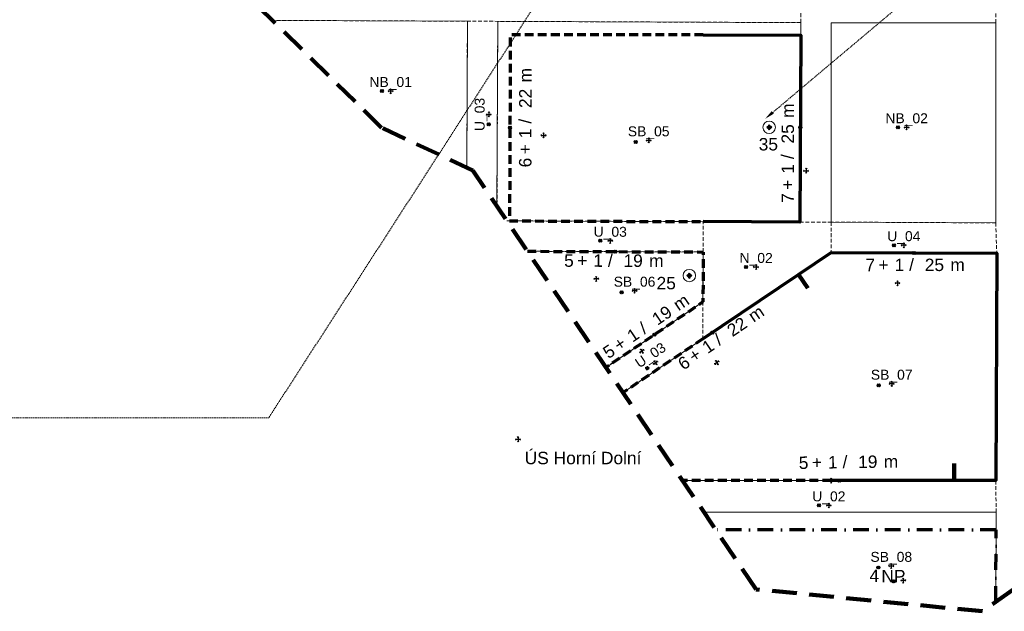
# Model space of a CAD drawing. Header units: metres. Extents: x -5 to 5163, y 1049 to 2798.
# Tile 14 of 22: x 4036 to 4432, y 1342 to 1580. Entities that reach past the tile are written whole.
import ezdxf
from ezdxf import colors
from ezdxf.entities.mleader import LeaderData, LeaderLine
from ezdxf.enums import TextEntityAlignment as Align
from ezdxf.math import Vec2, Vec3

# ---------------------------------------------------------------- set-up
doc = ezdxf.new("R2010")
doc.units = ezdxf.units.M
for name, pattern in [('DASHED', [0.75, 0.5, -0.25]), ('DOT', [0.25, 0, -0.25]), ('ČERCHOVANÁ', [25.4, 12.7, -6.35, 0, -6.35])]:
    doc.linetypes.add(name, pattern=pattern)
doc.layers.add('000000_BL_Pomocna_netisk_DB', color=7, linetype='Continuous', plot=False)
for name, color, linetype, lineweight in [('101110_PL_Resene_uzemi', 6, 'DASHED', 200), ('200000_PL_Cast_uzemi', 80, 'DASHED', 5), ('202110_BL_Cast_uzemi_UP', 7, 'DASHED', 9), ('203110_BL_Cast_uzemi_SB', 7, 'DASHED', 9), ('204110_BL_Cast_uzemi_NB', 7, 'DASHED', 9), ('302110_BL_VR_na_bod', 172, 'Continuous', 9), ('302210_BL_VR_na_linii', 160, 'Continuous', 9), ('302211_PL_VR_na_linii_rozhrani', 160, 'Continuous', 100), ('302310_BL_VR_na_plochu', 140, 'DOT', 9)]:
    doc.layers.add(name, color=color, linetype=linetype, lineweight=lineweight)
doc.layers.add('101111_BL_Resene_uzemi', color=9, linetype='Continuous')
for name, color, linetype, lineweight, true_color in [('201110_PL_Ulicni_cara', 7, 'Continuous', 9, 0xe90101), ('301110_PL_SC_uzavrena', 7, 'Continuous', 70, 0xe90101), ('301111_PL_SC_polouzavrena', 7, 'ČERCHOVANÁ', 70, 0xfe2f2f), ('301112_PL_SC_otevrena', 7, 'DASHED', 70, 0xfe4848)]:
    doc.layers.add(name, color=color, linetype=linetype, lineweight=lineweight, true_color=true_color)
doc.styles.get("Standard").update_dxf_attribs({"font": 'arial.ttf'})
doc.styles.add('style2', font='arial.ttf', dxfattribs={"height": 2})

# ---------------------------------------------------------------- blocks, each defined once
blk = doc.blocks.new('*U188')
at = {"layer": '000000_BL_Pomocna_netisk_DB'}
for p, q in [((104.48, 200.21), (103.28, 201.41)), ((103.28, 200.21), (104.48, 201.41)), ((-1, 0), (-0.72, 0.28)), ((1, 0), (-1, 0)), ((-1, 0), (-0.72, -0.28)), ((0, 1), (-0.29, 0.71)), ((0, 1), (0, -1)), ((0, 1), (0.28, 0.72)), ((1, 0), (0.72, 0.28)), ((1, 0), (0.72, -0.28)), ((0, -1), (-0.28, -0.72)), ((0, -1), (0.28, -0.72))]:
    blk.add_line(p, q, dxfattribs=at)
blk.add_circle((103.88, 200.81), 0.6, dxfattribs=at)
blk.add_attdef('DOK_NAZEV', (2.66, -10), '', height=5)
at = {"style": 'style2', "flags": 1}
blk.add_attdef('NAZEV_BLOK', (-116.4, -89.58), '', height=5, dxfattribs=at)
blk = doc.blocks.new('*U66')
at = {"layer": '000000_BL_Pomocna_netisk_DB'}
for p, q in [((-1, 0), (-0.72, 0.28)), ((1, 0), (-1, 0)), ((-1, 0), (-0.72, -0.28)), ((0, 1), (-0.29, 0.71)), ((0, 1), (0, -1)), ((0, 1), (0.28, 0.72)), ((1, 0), (0.72, 0.28)), ((1, 0), (0.72, -0.28)), ((-4.6, -1.2), (-5.8, 0)), ((-5.8, -1.2), (-4.6, 0)), ((0, -1), (-0.28, -0.72)), ((0, -1), (0.28, -0.72))]:
    blk.add_line(p, q, dxfattribs=at)
blk.add_circle((-5.2, -0.6), 0.6, dxfattribs=at)
at = {"style": 'style2'}
blk.add_attdef('OZNACENI', text='', height=4, dxfattribs=at).set_placement((0, 1.68), align=Align.CENTER)
at = {"style": 'style2', "flags": 1}
blk.add_attdef('NAZEV_BLOK', (-23.56, -29.29), '', height=5, dxfattribs=at)
blk = doc.blocks.new('*U65')
at = {"layer": '000000_BL_Pomocna_netisk_DB'}
for p, q in [((-2.91, -0.59), (-4.11, 0.61)), ((-4.11, -0.59), (-2.91, 0.61)), ((-1, 0), (-0.72, 0.28)), ((1, 0), (-1, 0)), ((-1, 0), (-0.72, -0.28)), ((0, 1), (-0.29, 0.71)), ((0, 1), (0, -1)), ((0, 1), (0.28, 0.72)), ((1, 0), (0.72, 0.28)), ((1, 0), (0.72, -0.28)), ((0, -1), (-0.28, -0.72)), ((0, -1), (0.28, -0.72))]:
    blk.add_line(p, q, dxfattribs=at)
blk.add_circle((-3.51, 0.01), 0.6, dxfattribs=at)
at = {"style": 'style2'}
blk.add_attdef('OZNACENI', text='', height=4, dxfattribs=at).set_placement((0, 1.68), align=Align.CENTER)
at = {"style": 'style2', "flags": 1}
blk.add_attdef('NAZEV_BLOK', (-24.94, -16.19), '', height=5, dxfattribs=at)
blk = doc.blocks.new('*U8')
blk.add_circle((0, 0), 2.5)
at = {"layer": '000000_BL_Pomocna_netisk_DB'}
for p, q in [((-1, 0), (-0.72, 0.28)), ((1, 0), (-1, 0)), ((-1, 0), (-0.72, -0.28)), ((0.6, -0.6), (-0.6, 0.6)), ((-0.6, -0.6), (0.6, 0.6)), ((0, 1), (-0.29, 0.71)), ((0, 1), (0, -1)), ((0, 1), (0.28, 0.72)), ((1, 0), (0.72, 0.28)), ((1, 0), (0.72, -0.28)), ((0, -1), (-0.28, -0.72)), ((0, -1), (0.28, -0.72))]:
    blk.add_line(p, q, dxfattribs=at)
blk.add_circle((0, 0), 0.6, dxfattribs=at)
at = {"style": 'style2'}
for tag, p in [('VYSKA_MAX', (-4.23, -9.3)), ('RIMSA_MAX', (-3.95, -17.34)), ('RIMSA_MIN', (-3.82, -24.83)), ('NP_MIN', (-3.82, -33.4)), ('NP_MAX', (-3.82, -41.98)), ('NUP_MAX', (-3.82, -50.55))]:
    blk.add_attdef(tag, p, '', height=5, dxfattribs=at)
at = {"style": 'style2', "flags": 1}
for tag, p in [('VYSKA_VB', (-3.82, -76.26)), ('VYSKA_VB_I', (-3.82, -84.83)), ('NAZEV_BLOK', (-3.76, -93.45))]:
    blk.add_attdef(tag, p, '', height=5, dxfattribs=at)
blk = doc.blocks.new('*U49')
at = {"layer": '000000_BL_Pomocna_netisk_DB'}
for p, q in [((-1, -0.01), (-0.72, 0.28)), ((1, 0.01), (-1, -0.01)), ((-0.01, 1), (-0.3, 0.71)), ((-0.01, 1), (0.01, -1)), ((-0.01, 1), (0.27, 0.72)), ((1, 0.01), (0.72, 0.29)), ((1, 0.01), (0.72, -0.27)), ((3.86, -0.6), (2.66, 0.6)), ((2.66, -0.6), (3.86, 0.6)), ((-1, -0.01), (-0.72, -0.29)), ((0.01, -1), (-0.27, -0.73)), ((0.01, -1), (0.29, -0.72))]:
    blk.add_line(p, q, dxfattribs=at)
blk.add_circle((3.26, 0), 0.6, dxfattribs=at)
at = {"style": 'style2', "flags": 1}
blk.add_attdef('VYSKA_VB_I', (2.46, -46.4), '', height=5, rotation=0.6812, dxfattribs=at)
for tag, p in [('VYSKA_VB', (-14.23, -50.5)), ('NAZEV_BLOK', (-14.67, -68.23))]:
    blk.add_attdef(tag, p, '', height=5, dxfattribs=at)
at = {"layer": '302210_BL_VR_na_linii', "style": 'style2'}
for s, p in [('+', (-7.72, 4.88)), ('/', (4.63, 5.01)), ('m', (21.19, 5.19))]:
    blk.add_text(s, height=5, rotation=0.6812, dxfattribs=at).set_placement(p)
at = {"layer": '302210_BL_VR_na_linii', "style": 'style2', "flags": 4}
blk.add_attdef('NP_MAX', text='', height=5, rotation=0.6812, dxfattribs=at).set_placement((-9.1, 4.74), align=Align.RIGHT)
at = {"layer": '302210_BL_VR_na_linii', "style": 'style2'}
blk.add_attdef('NUP_MAX', text='', height=5, rotation=0.6812, dxfattribs=at).set_placement((0.7, 4.89), align=Align.CENTER)
at = {"layer": '302210_BL_VR_na_linii', "style": 'style2', "flags": 4}
blk.add_attdef('RIMSA_MAX', text='', height=5, rotation=0.6812, dxfattribs=at).set_placement((14.77, 5.09), align=Align.CENTER)
blk = doc.blocks.new('*U51')
at = {"layer": '000000_BL_Pomocna_netisk_DB'}
for p, q in [((-12.93, 2.44), (-14.13, 3.64)), ((-14.13, 2.44), (-12.93, 3.64)), ((-1, 0), (-0.72, 0.29)), ((-1, 0), (1, 0)), ((-1, 0), (-0.72, -0.29)), ((0, 1), (-0.28, 0.72)), ((0, 1), (0, -1)), ((0, 1), (0.28, 0.72)), ((1, 0), (0.72, 0.28)), ((0, -1), (-0.29, -0.72)), ((0, -1), (0.28, -0.72)), ((1, 0), (0.72, -0.28))]:
    blk.add_line(p, q, dxfattribs=at)
blk.add_circle((-13.53, 3.04), 0.6, dxfattribs=at)
at = {"style": 'style2', "flags": 1}
blk.add_attdef('VYSKA_VB_I', (46.43, 1.71), '', height=5, rotation=89.7531, dxfattribs=at)
for tag, p in [('VYSKA_VB', (-31.3, -40.43)), ('NAZEV_BLOK', (-31.74, -58.16))]:
    blk.add_attdef(tag, p, '', height=5, dxfattribs=at)
at = {"layer": '302210_BL_VR_na_linii', "style": 'style2'}
for s, p in [('m', (-4.85, 21.27)), ('/', (-4.93, 4.71)), ('+', (-5, -7.64))]:
    blk.add_text(s, height=5, rotation=89.7531, dxfattribs=at).set_placement(p)
at = {"layer": '302210_BL_VR_na_linii', "style": 'style2', "flags": 4}
blk.add_attdef('RIMSA_MAX', text='', height=5, rotation=89.7531, dxfattribs=at).set_placement((-4.85, 14.85), align=Align.CENTER)
at = {"layer": '302210_BL_VR_na_linii', "style": 'style2'}
blk.add_attdef('NUP_MAX', text='', height=5, rotation=89.7531, dxfattribs=at).set_placement((-4.88, 0.78), align=Align.CENTER)
at = {"layer": '302210_BL_VR_na_linii', "style": 'style2', "flags": 4}
blk.add_attdef('NP_MAX', text='', height=5, rotation=89.7531, dxfattribs=at).set_placement((-4.89, -9.02), align=Align.RIGHT)
blk = doc.blocks.new('*U52')
at = {"layer": '000000_BL_Pomocna_netisk_DB'}
for p, q in [((-1.23, 11.51), (-2.43, 12.71)), ((-2.43, 11.51), (-1.23, 12.71)), ((0.83, 0.56), (-0.83, -0.56)), ((-0.56, 0.83), (-0.64, 0.43)), ((-0.56, 0.83), (0.56, -0.83)), ((-0.56, 0.83), (-0.17, 0.75)), ((0.83, 0.56), (0.44, 0.64)), ((0.83, 0.56), (0.75, 0.17)), ((-0.83, -0.56), (-0.75, -0.17)), ((-0.83, -0.56), (-0.44, -0.64)), ((0.56, -0.83), (0.18, -0.76)), ((0.56, -0.83), (0.64, -0.44))]:
    blk.add_line(p, q, dxfattribs=at)
blk.add_circle((-1.83, 12.11), 0.6, dxfattribs=at)
at = {"style": 'style2', "flags": 1}
blk.add_attdef('VYSKA_VB_I', (27.63, -37.35), '', height=5, rotation=34.1315, dxfattribs=at)
for tag, p in [('VYSKA_VB', (-14.32, -44.43)), ('NAZEV_BLOK', (-14.76, -62.16))]:
    blk.add_attdef(tag, p, '', height=5, dxfattribs=at)
at = {"layer": '302210_BL_VR_na_linii', "style": 'style2'}
for s, p in [('m', (14.81, 16.01)), ('/', (1.1, 6.73)), ('+', (-9.13, -0.19))]:
    blk.add_text(s, height=5, rotation=34.1315, dxfattribs=at).set_placement(p)
at = {"layer": '302210_BL_VR_na_linii', "style": 'style2', "flags": 4}
blk.add_attdef('RIMSA_MAX', text='', height=5, rotation=34.1315, dxfattribs=at).set_placement((9.52, 12.39), align=Align.CENTER)
at = {"layer": '302210_BL_VR_na_linii', "style": 'style2'}
blk.add_attdef('NUP_MAX', text='', height=5, rotation=34.1315, dxfattribs=at).set_placement((-2.11, 4.46), align=Align.CENTER)
at = {"layer": '302210_BL_VR_na_linii', "style": 'style2', "flags": 4}
blk.add_attdef('NP_MAX', text='', height=5, rotation=34.1315, dxfattribs=at).set_placement((-10.2, -1.06), align=Align.RIGHT)
blk = doc.blocks.new('*U57')
at = {"layer": '000000_BL_Pomocna_netisk_DB'}
for p, q in [((-1.71, 16.83), (-2.91, 18.03)), ((-2.91, 16.83), (-1.71, 18.03)), ((-1, 0), (-0.72, 0.28)), ((-1, 0), (1, 0)), ((-1, 0), (-0.71, -0.29)), ((0, 1), (-0.28, 0.72)), ((0, 1), (0, -1)), ((0, 1), (0.28, 0.72)), ((1, 0), (0.72, 0.28)), ((0, -1), (-0.29, -0.72)), ((0, -1), (0.28, -0.72)), ((1, 0), (0.72, -0.28))]:
    blk.add_line(p, q, dxfattribs=at)
blk.add_circle((-2.31, 17.43), 0.6, dxfattribs=at)
at = {"style": 'style2', "flags": 1}
blk.add_attdef('VYSKA_VB_I', (46.43, 1.77), '', height=5, rotation=89.829, dxfattribs=at)
for tag, p in [('VYSKA_VB', (-18.62, -19.56)), ('NAZEV_BLOK', (-19.07, -37.29))]:
    blk.add_attdef(tag, p, '', height=5, dxfattribs=at)
at = {"layer": '302210_BL_VR_na_linii', "style": 'style2'}
for s, p in [('m', (-4.88, 21.26)), ('/', (-4.94, 4.7)), ('+', (-4.99, -7.65))]:
    blk.add_text(s, height=5, rotation=89.829, dxfattribs=at).set_placement(p)
at = {"layer": '302210_BL_VR_na_linii', "style": 'style2', "flags": 4}
blk.add_attdef('RIMSA_MAX', text='', height=5, rotation=89.829, dxfattribs=at).set_placement((-4.86, 14.85), align=Align.CENTER)
at = {"layer": '302210_BL_VR_na_linii', "style": 'style2'}
blk.add_attdef('NUP_MAX', text='', height=5, rotation=89.829, dxfattribs=at).set_placement((-4.88, 0.77), align=Align.CENTER)
at = {"layer": '302210_BL_VR_na_linii', "style": 'style2', "flags": 4}
blk.add_attdef('NP_MAX', text='', height=5, rotation=89.829, dxfattribs=at).set_placement((-4.87, -9.03), align=Align.RIGHT)
blk = doc.blocks.new('*U56')
at = {"layer": '000000_BL_Pomocna_netisk_DB'}
for p, q in [((7.2, 11.62), (6, 12.82)), ((6, 11.62), (7.2, 12.82)), ((-1, 0), (-0.72, 0.28)), ((1, 0), (-1, 0)), ((-1, 0), (-0.72, -0.28)), ((0, 1), (-0.29, 0.71)), ((0, 1), (0, -1)), ((0, 1), (0.28, 0.72)), ((1, 0), (0.72, 0.28)), ((0, -1), (-0.28, -0.72)), ((0, -1), (0.28, -0.72)), ((1, 0), (0.72, -0.28))]:
    blk.add_line(p, q, dxfattribs=at)
blk.add_circle((6.6, 12.22), 0.6, dxfattribs=at)
at = {"style": 'style2', "flags": 1}
for tag, p in [('VYSKA_VB', (-13.72, -33.69)), ('VYSKA_VB_I', (1.91, -46.42)), ('NAZEV_BLOK', (-14.17, -51.42))]:
    blk.add_attdef(tag, p, '', height=5, dxfattribs=at)
at = {"layer": '302210_BL_VR_na_linii', "style": 'style2'}
for s, p in [('+', (-7.66, 4.97)), ('/', (4.68, 4.95)), ('m', (21.25, 4.94))]:
    blk.add_text(s, height=5, dxfattribs=at).set_placement(p)
at = {"layer": '302210_BL_VR_na_linii', "style": 'style2', "flags": 4}
blk.add_attdef('NP_MAX', text='', height=5, dxfattribs=at).set_placement((-9.04, 4.85), align=Align.RIGHT)
at = {"layer": '302210_BL_VR_na_linii', "style": 'style2'}
blk.add_attdef('NUP_MAX', text='', height=5, dxfattribs=at).set_placement((0.75, 4.88), align=Align.CENTER)
at = {"layer": '302210_BL_VR_na_linii', "style": 'style2', "flags": 4}
blk.add_attdef('RIMSA_MAX', text='', height=5, dxfattribs=at).set_placement((14.83, 4.91), align=Align.CENTER)
blk = doc.blocks.new('*U59')
at = {"layer": '000000_BL_Pomocna_netisk_DB'}
for p, q in [((8.28, 10.39), (7.08, 11.59)), ((7.08, 10.39), (8.28, 11.59)), ((-1, 0), (-0.72, 0.29)), ((1, 0), (-1, 0)), ((-1, 0), (-0.72, -0.28)), ((0, 1), (-0.29, 0.72)), ((0, 1), (0, -1)), ((0, 1), (0.29, 0.72)), ((1, 0), (0.72, 0.28)), ((0, -1), (-0.28, -0.72)), ((0, -1), (0.28, -0.72)), ((1, 0), (0.72, -0.28))]:
    blk.add_line(p, q, dxfattribs=at)
blk.add_circle((7.68, 10.99), 0.6, dxfattribs=at)
at = {"style": 'style2', "flags": 1}
for tag, p in [('VYSKA_VB', (-10.4, -47.32)), ('NAZEV_BLOK', (-10.84, -65.05))]:
    blk.add_attdef(tag, p, '', height=5, dxfattribs=at)
blk.add_attdef('VYSKA_VB_I', (1.72, -46.43), '', height=5, rotation=359.759, dxfattribs=at)
at = {"layer": '302210_BL_VR_na_linii', "style": 'style2'}
for s, p in [('+', (-7.64, 5)), ('/', (4.71, 4.93)), ('m', (21.27, 4.85))]:
    blk.add_text(s, height=5, rotation=359.759, dxfattribs=at).set_placement(p)
at = {"layer": '302210_BL_VR_na_linii', "style": 'style2', "flags": 4}
blk.add_attdef('NP_MAX', text='', height=5, rotation=359.759, dxfattribs=at).set_placement((-9.02, 4.88), align=Align.RIGHT)
at = {"layer": '302210_BL_VR_na_linii', "style": 'style2'}
blk.add_attdef('NUP_MAX', text='', height=5, rotation=359.759, dxfattribs=at).set_placement((0.78, 4.88), align=Align.CENTER)
at = {"layer": '302210_BL_VR_na_linii', "style": 'style2', "flags": 4}
blk.add_attdef('RIMSA_MAX', text='', height=5, rotation=359.759, dxfattribs=at).set_placement((14.85, 4.85), align=Align.CENTER)
blk = doc.blocks.new('*U60')
at = {"layer": '000000_BL_Pomocna_netisk_DB'}
for p, q in [((5.71, 6.06), (4.51, 7.26)), ((4.51, 6.06), (5.71, 7.26)), ((0.83, 0.56), (-0.83, -0.56)), ((-0.56, 0.83), (-0.64, 0.43)), ((-0.56, 0.83), (0.56, -0.83)), ((-0.56, 0.83), (-0.17, 0.75)), ((0.83, 0.56), (0.44, 0.64)), ((0.83, 0.56), (0.75, 0.17)), ((-0.83, -0.56), (-0.75, -0.17)), ((-0.83, -0.56), (-0.44, -0.64)), ((0.56, -0.83), (0.18, -0.76)), ((0.56, -0.83), (0.64, -0.44))]:
    blk.add_line(p, q, dxfattribs=at)
blk.add_circle((5.11, 6.66), 0.6, dxfattribs=at)
at = {"style": 'style2', "flags": 1}
blk.add_attdef('VYSKA_VB_I', (27.63, -37.35), '', height=5, rotation=34.1315, dxfattribs=at)
for tag, p in [('VYSKA_VB', (-14.32, -44.43)), ('NAZEV_BLOK', (-14.76, -62.16))]:
    blk.add_attdef(tag, p, '', height=5, dxfattribs=at)
at = {"layer": '302210_BL_VR_na_linii', "style": 'style2'}
for s, p in [('m', (14.81, 16.01)), ('/', (1.1, 6.73)), ('+', (-9.13, -0.19))]:
    blk.add_text(s, height=5, rotation=34.1315, dxfattribs=at).set_placement(p)
at = {"layer": '302210_BL_VR_na_linii', "style": 'style2', "flags": 4}
blk.add_attdef('RIMSA_MAX', text='', height=5, rotation=34.1315, dxfattribs=at).set_placement((9.52, 12.39), align=Align.CENTER)
at = {"layer": '302210_BL_VR_na_linii', "style": 'style2'}
blk.add_attdef('NUP_MAX', text='', height=5, rotation=34.1315, dxfattribs=at).set_placement((-2.11, 4.46), align=Align.CENTER)
at = {"layer": '302210_BL_VR_na_linii', "style": 'style2', "flags": 4}
blk.add_attdef('NP_MAX', text='', height=5, rotation=34.1315, dxfattribs=at).set_placement((-10.2, -1.06), align=Align.RIGHT)
blk = doc.blocks.new('*U61')
blk.add_circle((0, 0), 2.5)
at = {"layer": '000000_BL_Pomocna_netisk_DB'}
for p, q in [((-1, 0), (-0.72, 0.28)), ((1, 0), (-1, 0)), ((-1, 0), (-0.72, -0.28)), ((0.6, -0.6), (-0.6, 0.6)), ((-0.6, -0.6), (0.6, 0.6)), ((0, 1), (-0.29, 0.71)), ((0, 1), (0, -1)), ((0, 1), (0.28, 0.72)), ((1, 0), (0.72, 0.28)), ((1, 0), (0.72, -0.28)), ((0, -1), (-0.28, -0.72)), ((0, -1), (0.28, -0.72))]:
    blk.add_line(p, q, dxfattribs=at)
blk.add_circle((0, 0), 0.6, dxfattribs=at)
at = {"style": 'style2'}
for tag, p in [('VYSKA_MAX', (-13.17, -5.51)), ('RIMSA_MAX', (-12.89, -13.55)), ('RIMSA_MIN', (-12.76, -21.04)), ('NP_MIN', (-12.76, -29.62)), ('NP_MAX', (-12.76, -38.19)), ('NUP_MAX', (-12.76, -46.76))]:
    blk.add_attdef(tag, p, '', height=5, dxfattribs=at)
at = {"style": 'style2', "flags": 1}
for tag, p in [('VYSKA_VB', (-12.76, -72.47)), ('VYSKA_VB_I', (-12.76, -81.04)), ('NAZEV_BLOK', (-12.7, -89.66))]:
    blk.add_attdef(tag, p, '', height=5, dxfattribs=at)
blk = doc.blocks.new('*U144')
at = {"layer": '000000_BL_Pomocna_netisk_DB'}
for p, q in [((-3.24, -0.88), (-4.44, 0.32)), ((-4.44, -0.88), (-3.24, 0.32)), ((-1, 0), (-0.72, 0.28)), ((1, 0), (-1, 0)), ((-1, 0), (-0.72, -0.28)), ((0, 1), (-0.29, 0.71)), ((0, 1), (0, -1)), ((0, 1), (0.28, 0.72)), ((1, 0), (0.72, 0.28)), ((1, 0), (0.72, -0.28)), ((0, -1), (-0.28, -0.72)), ((0, -1), (0.28, -0.72))]:
    blk.add_line(p, q, dxfattribs=at)
blk.add_circle((-3.84, -0.28), 0.6, dxfattribs=at)
at = {"insert": (-8.79, 4.31), "char_height": 5, "attachment_point": 1, "style": 'style2'}
blk.add_mtext_dynamic_manual_height_columns('NP', width=12.2226, gutter_width=0.0125, heights=[0], dxfattribs=at)
at = {"style": 'style2'}
blk.add_attdef('NP_MAX', text='', height=5, dxfattribs=at).set_placement((-9.69, -0.53), align=Align.RIGHT)
at = {"style": 'style2', "flags": 1}
for tag, p in [('RIMSA_MAX', (-14.32, -6.34)), ('RIMSA_MIN', (-14.18, -13.83)), ('NP_MIN', (-14.18, -22.4)), ('NUP_MAX', (-14.18, -39.55)), ('VYSKA_MAX', (-14.18, -48.12)), ('VYSKA_VB_D', (-17.68, -80.32)), ('VYSKA_VB_I', (-17.68, -88.89)), ('NAZEV_BLOK', (-17.61, -97.5))]:
    blk.add_attdef(tag, p, '', height=5, dxfattribs=at)
blk = doc.blocks.new('*U70')
at = {"layer": '000000_BL_Pomocna_netisk_DB'}
for p, q in [((-3.41, -0.57), (-4.61, 0.63)), ((-4.61, -0.57), (-3.41, 0.63)), ((-1, 0), (-0.72, 0.28)), ((1, 0), (-1, 0)), ((-1, 0), (-0.72, -0.28)), ((0, 1), (-0.29, 0.71)), ((0, 1), (0, -1)), ((0, 1), (0.28, 0.72)), ((1, 0), (0.72, 0.28)), ((1, 0), (0.72, -0.28)), ((0, -1), (-0.28, -0.72)), ((0, -1), (0.28, -0.72))]:
    blk.add_line(p, q, dxfattribs=at)
blk.add_circle((-4.01, 0.03), 0.6, dxfattribs=at)
at = {"style": 'style2'}
blk.add_attdef('OZNACENI', text='', height=4, dxfattribs=at).set_placement((0, 1.68), align=Align.CENTER)
at = {"style": 'style2', "flags": 1}
for tag, p in [('DRUH_UP', (-17.24, -21.19)), ('DRUH_INFO', (-18.09, -32.86)), ('NAZEV_BLOK', (-18.19, -42.23))]:
    blk.add_attdef(tag, p, '', height=5, dxfattribs=at)
blk = doc.blocks.new('*U71')
at = {"layer": '000000_BL_Pomocna_netisk_DB'}
for p, q in [((-1, 0), (-0.72, 0.28)), ((-1, 0), (1, 0)), ((-1, 0), (-0.71, -0.29)), ((0, 1), (-0.28, 0.72)), ((0, 1), (0, -1)), ((0, 1), (0.28, 0.72)), ((1, 0), (0.72, 0.28)), ((0.57, -3.41), (-0.63, -4.61)), ((0.57, -4.61), (-0.63, -3.41)), ((0, -1), (-0.28, -0.72)), ((0, -1), (0.28, -0.72)), ((1, 0), (0.72, -0.28))]:
    blk.add_line(p, q, dxfattribs=at)
blk.add_circle((-0.03, -4.01), 0.6, dxfattribs=at)
at = {"style": 'style2'}
blk.add_attdef('OZNACENI', text='', height=4, rotation=89.9196, dxfattribs=at).set_placement((-1.68, 0), align=Align.CENTER)
at = {"style": 'style2', "flags": 1}
for tag, p in [('DRUH_UP', (-18.48, -33.69)), ('DRUH_INFO', (-19.32, -45.36)), ('NAZEV_BLOK', (-19.42, -54.73))]:
    blk.add_attdef(tag, p, '', height=5, dxfattribs=at)
blk = doc.blocks.new('*U72')
at = {"layer": '000000_BL_Pomocna_netisk_DB'}
for p, q in [((-4.61, -0.55), (-3.4, 0.64)), ((-3.41, -0.56), (-4.6, 0.65)), ((-1, 0), (-0.72, 0.29)), ((1, 0), (-1, 0)), ((-1, 0), (-0.72, -0.28)), ((0, 1), (-0.29, 0.72)), ((0, 1), (0, -1)), ((0, 1), (0.29, 0.72)), ((1, 0), (0.72, 0.28)), ((0, -1), (-0.28, -0.72)), ((0, -1), (0.28, -0.72)), ((1, 0), (0.72, -0.28))]:
    blk.add_line(p, q, dxfattribs=at)
blk.add_circle((-4.01, 0.05), 0.6, dxfattribs=at)
at = {"style": 'style2'}
blk.add_attdef('OZNACENI', text='', height=4, rotation=359.759, dxfattribs=at).set_placement((0.01, 1.68), align=Align.CENTER)
at = {"style": 'style2', "flags": 1}
for tag, p in [('DRUH_UP', (-18.48, -33.69)), ('DRUH_INFO', (-19.32, -45.36)), ('NAZEV_BLOK', (-19.42, -54.73))]:
    blk.add_attdef(tag, p, '', height=5, dxfattribs=at)
blk = doc.blocks.new('*U73')
at = {"layer": '000000_BL_Pomocna_netisk_DB'}
for p, q in [((0.83, 0.56), (-0.83, -0.56)), ((-0.56, 0.83), (-0.64, 0.43)), ((-0.56, 0.83), (0.56, -0.83)), ((-0.56, 0.83), (-0.17, 0.76)), ((0.83, 0.56), (0.44, 0.64)), ((0.83, 0.56), (0.76, 0.17)), ((-2.51, -2.37), (-4.18, -2.04)), ((-3.51, -3.04), (-3.18, -1.37)), ((-0.83, -0.56), (-0.76, -0.16)), ((-0.83, -0.56), (-0.44, -0.64)), ((0.56, -0.83), (0.17, -0.76)), ((0.56, -0.83), (0.64, -0.44))]:
    blk.add_line(p, q, dxfattribs=at)
blk.add_circle((-3.34, -2.21), 0.6, dxfattribs=at)
at = {"style": 'style2'}
blk.add_attdef('OZNACENI', text='', height=4, rotation=33.8088, dxfattribs=at).set_placement((-0.94, 1.4), align=Align.CENTER)
at = {"style": 'style2', "flags": 1}
for tag, p in [('DRUH_UP', (-18.48, -33.69)), ('DRUH_INFO', (-19.32, -45.36)), ('NAZEV_BLOK', (-19.42, -54.73))]:
    blk.add_attdef(tag, p, '', height=5, dxfattribs=at)

msp = doc.modelspace()

# ---------------------------------------------------------------- linework, layer by layer
at = {"layer": '101110_PL_Resene_uzemi', "ltscale": 20}
msp.add_lwpolyline([(4125.23, 1659.46), (4129.92, 1695.27), (4281.54, 1806.6), (4356.2, 1767.92), (4457.51, 1757.24), (4581.82, 1702.03), (4670.21, 1552.33), (4631.21, 1489.32), (4423.24, 1341.7), (4332.24, 1350.53), (4218.29, 1519.02), (4181.64, 1536.26), (4125.23, 1591.67), (4125.23, 1659.46)], close=True, dxfattribs=at)
msp.add_lwpolyline([(4125.23, 1659.46), (4129.92, 1695.27), (4281.54, 1806.6), (4356.2, 1767.92), (4457.51, 1757.24), (4581.82, 1702.03), (4670.21, 1552.33), (4631.21, 1489.32), (4423.24, 1341.7), (4332.24, 1350.53), (4218.29, 1519.02), (4181.64, 1536.26), (4125.23, 1591.67), (4125.23, 1659.46)], close=True, dxfattribs=at)
at = {"layer": '200000_PL_Cast_uzemi', "ltscale": 3}
for points in [[(4350.19, 1578.52), (4350.19, 1591.23)], [(4428.63, 1578.47), (4428.63, 1591.23)], [(4231.99, 1498.78), (4349.86, 1498.28), (4350.19, 1578.52), (4137.69, 1579.43)], [(4216.13, 1579.09), (4215.89, 1520.16)], [(4228.34, 1579.03), (4228.02, 1504.64)], [(4310.94, 1486.24), (4310.99, 1498.45)], [(4349.86, 1498.28), (4362.4, 1498.28)], [(4362.4, 1498.28), (4362.4, 1486.03)], [(4428.63, 1497.95), (4429.02, 1485.75)], [(4271.87, 1439.8), (4310.85, 1466.16), (4310.94, 1486.24), (4240.26, 1486.54)], [(4302.67, 1394.26), (4428.63, 1394.26), (4429.02, 1485.75), (4362.4, 1486.03), (4278.71, 1429.69)], [(4310.85, 1466.16), (4310.85, 1451.33)], [(4428.63, 1394.26), (4428.78, 1381.53)], [(4428.63, 1345.53), (4428.78, 1381.53), (4311.28, 1381.53)]]:
    msp.add_lwpolyline(points, dxfattribs=at)
msp.add_lwpolyline([(4362.4, 1578.47), (4428.63, 1578.47), (4428.63, 1497.95), (4362.4, 1498.28)], close=True, dxfattribs=at)
at = {"layer": '201110_PL_Ulicni_cara'}
for points in [[(4137.69, 1579.43), (4216.13, 1579.09), (4215.89, 1520.16)], [(4228.02, 1504.64), (4228.34, 1579.04), (4350.19, 1578.52), (4349.86, 1498.28), (4231.99, 1498.78)], [(4362.4, 1578.47), (4428.63, 1578.47), (4428.63, 1497.95), (4362.4, 1498.28), (4362.4, 1578.47)], [(4240.26, 1486.54), (4310.94, 1486.24), (4310.85, 1466.16), (4271.87, 1439.8)], [(4278.71, 1429.69), (4362.4, 1486.03), (4429.02, 1485.75), (4428.63, 1394.26), (4302.67, 1394.26)], [(4311.28, 1381.53), (4428.78, 1381.53), (4428.63, 1345.53)]]:
    msp.add_lwpolyline(points, dxfattribs=at)
at = {"layer": '301110_PL_SC_uzavrena'}
for points in [[(4310.99, 1573.63), (4350.17, 1573.52), (4349.86, 1498.28), (4310.99, 1498.45)], [(4310.85, 1451.33), (4349.3, 1477.21), (4362.4, 1486.03), (4429.02, 1485.75), (4428.63, 1394.26), (4362.4, 1394.26)]]:
    msp.add_lwpolyline(points, dxfattribs=at)
at = {"layer": '301111_PL_SC_polouzavrena', "ltscale": 0.5}
msp.add_lwpolyline([(4428.63, 1345.53), (4428.76, 1374.53), (4316.02, 1374.53)], dxfattribs=at)
at = {"layer": '301112_PL_SC_otevrena', "ltscale": 7, "flags": 128}
for points in [[(4310.99, 1573.63), (4233.39, 1573.63), (4233.07, 1498.77), (4310.99, 1498.45)], [(4240.26, 1486.54), (4310.94, 1486.24), (4310.85, 1466.16), (4271.87, 1439.8)], [(4310.85, 1451.33), (4278.71, 1429.69)], [(4362.4, 1394.26), (4302.67, 1394.26)]]:
    msp.add_lwpolyline(points, dxfattribs=at)
at = {"layer": '302211_PL_VR_na_linii_rozhrani', "ltscale": 0.5}
for points in [[(4349.3, 1477.21), (4353.03, 1471.68)], [(4411.9, 1401.18), (4411.89, 1394.26)]]:
    msp.add_lwpolyline(points, dxfattribs=at)

# ---------------------------------------------------------------- block references
at = {"layer": '101111_BL_Resene_uzemi'}
msp.add_blockref('*U188', (4236.49, 1410.87), dxfattribs=at).add_auto_attribs({'DOK_NAZEV': 'ÚS Horní Dolní'})
at = {"layer": '202110_BL_Cast_uzemi_UP'}
for name, p, values in [('*U71', (4224.73, 1541.57), {'OZNACENI': 'U_03'}), ('*U72', (4273.55, 1490.71), {'OZNACENI': 'U_03'}), ('*U70', (4391.64, 1488.94), {'OZNACENI': 'U_04'}), ('*U72', (4332.23, 1480.19), {'OZNACENI': 'N_02'}), ('*U73', (4291.78, 1441.7), {'OZNACENI': 'U_03'}), ('*U70', (4361.48, 1384.26), {'OZNACENI': 'U_02'})]:
    msp.add_blockref(name, p, dxfattribs=at).add_auto_attribs(values)
at = {"layer": '203110_BL_Cast_uzemi_SB'}
for p, values in [((4289.03, 1531.12), {'OZNACENI': 'SB_05'}), ((4283.34, 1470.62), {'OZNACENI': 'SB_06'}), ((4386.76, 1433.2), {'OZNACENI': 'SB_07'}), ((4386.6, 1359.92), {'OZNACENI': 'SB_08'})]:
    msp.add_blockref('*U66', p, dxfattribs=at).add_auto_attribs(values)
at = {"layer": '204110_BL_Cast_uzemi_NB'}
for p, values in [((4185.26, 1550.95), {'OZNACENI': 'NB_01'}), ((4392.77, 1536.37), {'OZNACENI': 'NB_02'})]:
    msp.add_blockref('*U65', p, dxfattribs=at).add_auto_attribs(values)
at = {"layer": '302110_BL_VR_na_bod'}
for name, p, values in [('*U8', (4337.5, 1536.4), {'VYSKA_MAX': '35'}), ('*U61', (4305.37, 1476.75), {'VYSKA_MAX': '25'})]:
    msp.add_blockref(name, p, dxfattribs=at).add_auto_attribs(values)
at = {"layer": '302210_BL_VR_na_linii'}
ref = msp.add_blockref('*U51', (4246.76, 1533.17), dxfattribs=at)
ref.add_attrib('NP_MAX', '6', dxfattribs={"height": 5, "rotation": 89.7531, "style": 'style2'}).set_placement((4241.88, 1524.15), align=Align.RIGHT)
ref.add_attrib('NUP_MAX', '1', dxfattribs={"height": 5, "rotation": 89.7531, "style": 'style2'}).set_placement((4241.89, 1533.94), align=Align.CENTER)
ref.add_attrib('RIMSA_MAX', '22', dxfattribs={"height": 5, "rotation": 89.7531, "style": 'style2'}).set_placement((4241.92, 1548.02), align=Align.CENTER)
ref = msp.add_blockref('*U57', (4352.33, 1518.91), dxfattribs=at)
ref.add_attrib('NP_MAX', '7', dxfattribs={"height": 5, "rotation": 89.829, "style": 'style2'}).set_placement((4347.46, 1509.89), align=Align.RIGHT)
ref.add_attrib('NUP_MAX', '1', dxfattribs={"height": 5, "rotation": 89.829, "style": 'style2'}).set_placement((4347.45, 1519.68), align=Align.CENTER)
ref.add_attrib('RIMSA_MAX', '25', dxfattribs={"height": 5, "rotation": 89.829, "style": 'style2'}).set_placement((4347.46, 1533.76), align=Align.CENTER)
ref = msp.add_blockref('*U59', (4267.92, 1475.4), dxfattribs=at)
ref.add_attrib('NP_MAX', '5', dxfattribs={"height": 5, "rotation": 359.759, "style": 'style2'}).set_placement((4258.89, 1480.29), align=Align.RIGHT)
ref.add_attrib('NUP_MAX', '1', dxfattribs={"height": 5, "rotation": 359.759, "style": 'style2'}).set_placement((4268.69, 1480.28), align=Align.CENTER)
ref.add_attrib('RIMSA_MAX', '19', dxfattribs={"height": 5, "rotation": 359.759, "style": 'style2'}).set_placement((4282.77, 1480.25), align=Align.CENTER)
ref = msp.add_blockref('*U56', (4389.1, 1473.67), dxfattribs=at)
ref.add_attrib('NP_MAX', '7', dxfattribs={"height": 5, "style": 'style2'}).set_placement((4380.06, 1478.52), align=Align.RIGHT)
ref.add_attrib('NUP_MAX', '1', dxfattribs={"height": 5, "style": 'style2'}).set_placement((4389.86, 1478.55), align=Align.CENTER)
ref.add_attrib('RIMSA_MAX', '25', dxfattribs={"height": 5, "style": 'style2'}).set_placement((4403.94, 1478.58), align=Align.CENTER)
ref = msp.add_blockref('*U60', (4286.25, 1446.32), dxfattribs=at)
ref.add_attrib('NP_MAX', '5', dxfattribs={"height": 5, "rotation": 34.1315, "style": 'style2'}).set_placement((4276.04, 1445.26), align=Align.RIGHT)
ref.add_attrib('NUP_MAX', '1', dxfattribs={"height": 5, "rotation": 34.1315, "style": 'style2'}).set_placement((4284.13, 1450.79), align=Align.CENTER)
ref.add_attrib('RIMSA_MAX', '19', dxfattribs={"height": 5, "rotation": 34.1315, "style": 'style2'}).set_placement((4295.77, 1458.71), align=Align.CENTER)
ref = msp.add_blockref('*U52', (4316.42, 1441.73), dxfattribs=at)
ref.add_attrib('NP_MAX', '6', dxfattribs={"height": 5, "rotation": 34.1315, "style": 'style2'}).set_placement((4306.22, 1440.67), align=Align.RIGHT)
ref.add_attrib('NUP_MAX', '1', dxfattribs={"height": 5, "rotation": 34.1315, "style": 'style2'}).set_placement((4314.31, 1446.2), align=Align.CENTER)
ref.add_attrib('RIMSA_MAX', '22', dxfattribs={"height": 5, "rotation": 34.1315, "style": 'style2'}).set_placement((4325.94, 1454.12), align=Align.CENTER)
ref = msp.add_blockref('*U49', (4362.4, 1394.26), dxfattribs=at)
ref.add_attrib('NP_MAX', '5', dxfattribs={"height": 5, "rotation": 0.6812, "style": 'style2'}).set_placement((4353.3, 1399), align=Align.RIGHT)
ref.add_attrib('NUP_MAX', '1', dxfattribs={"height": 5, "rotation": 0.6812, "style": 'style2'}).set_placement((4363.09, 1399.15), align=Align.CENTER)
ref.add_attrib('RIMSA_MAX', '19', dxfattribs={"height": 5, "rotation": 0.6812, "style": 'style2'}).set_placement((4377.17, 1399.35), align=Align.CENTER)
at = {"layer": '302310_BL_VR_na_plochu'}
msp.add_blockref('*U144', (4391.39, 1354.04), dxfattribs=at).add_auto_attribs({'NP_MAX': '4'})

# ---------------------------------------------------------------- leaders
at = {"color": 5, "true_color": 0x0000f5}
ml = msp.add_multileader_mtext('Standard', dxfattribs=at)
ml.set_content('VÝŠKOVÁ REGULACE NA BOD', color=(0, 0, 245))
ml.set_leader_properties(linetype='DASHED', lineweight=5)
ml.build(insert=Vec2(0, 0))
ctx = ml.context
ctx.base_point, ctx.char_height, ctx.plane_origin = Vec3(4778.11, 1806.05), 13, Vec3(5314.35, 2473.85)
notes = []
notes.append((ctx, [(1, (1, 1, 0), (4652.21, 1806.05), (1, 0), 125.9, [(0, [(4335.84, 1539.8)], 0, [])])]))
ctx.mtext.insert, ctx.mtext.flow_direction = Vec3(4780.11, 1812.66), 5
at = {"color": 146, "true_color": 0x105689}
ml = msp.add_multileader_mtext('Standard', dxfattribs=at)
ml.set_content('VARIANTA 2 ', color=(16, 86, 137))
ml.set_leader_properties(linetype='DASHED', lineweight=5)
ml.build(insert=Vec2(0, 0))
ctx = ml.context
ctx.base_point, ctx.char_height, ctx.plane_origin = Vec3(3670.05, 1419.58), 13, Vec3(4927.29, 1991.38)
ctx.text_align_type = 2
notes.append((ctx, [(0, (1, 1, 0), (4136.24, 1419.58), (-1, 0), 357.25, [(0, [(4246.99, 1591.23)], 0, [])])]))
ctx.mtext.insert, ctx.mtext.alignment, ctx.mtext.flow_direction = Vec3(3776.98, 1426.08), 3, 5
for ctx, leaders in notes:
    for number, flags, end, landing, length, lines in leaders:
        leader = LeaderData()
        leader.index, (leader.has_last_leader_line, leader.has_dogleg_vector, leader.attachment_direction) = number, flags
        leader.last_leader_point, leader.dogleg_vector, leader.dogleg_length = Vec3(end), Vec3(landing), length
        for number, points, colour, breaks in lines:
            line = LeaderLine()
            line.index, line.vertices, line.color, line.breaks = number, Vec3.list(points), colors.encode_raw_color(colour), breaks
            leader.lines.append(line)
        ctx.leaders.append(leader)

doc.saveas('drawing.dxf')
